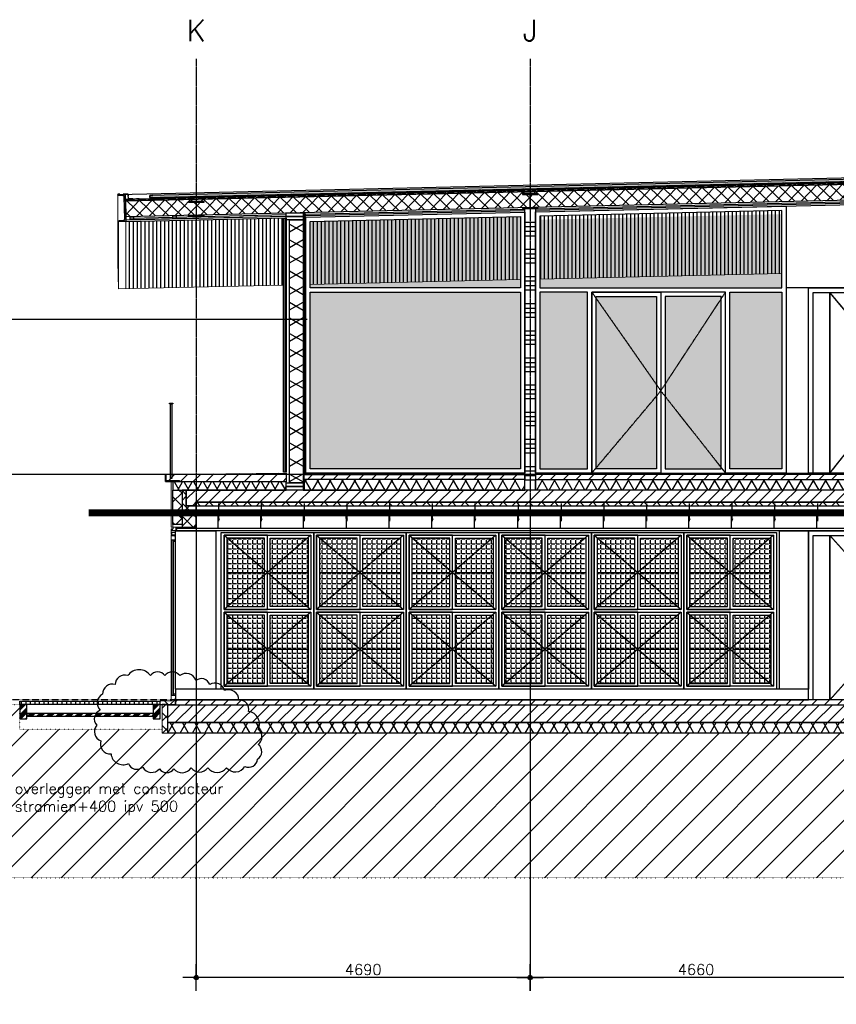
# Model space of a CAD drawing. Header units: millimetres. Extents: x -196137 to 115258, y -76805 to 9942.
# Tile 5 of 56: x -28768 to -17298, y -74082 to -60257. Entities that reach past the tile are written whole.
import ezdxf
from ezdxf.lldxf.tags import DXFTag

# ---------------------------------------------------------------- set-up
doc = ezdxf.new("R2010")
doc.units = ezdxf.units.MM
doc.header["$LTSCALE"] = 0.5
doc.header["$PDMODE"] = 3
doc.header["$PDSIZE"] = 100
for name, pattern in [('ACAD_ISO07W100', [3, 0, -3]), ('CENTER2', [28.575, 19.05, -3.175, 3.175, -3.175]), ('HIDDEN2', [4.7625, 3.175, -1.5875])]:
    doc.linetypes.add(name, pattern=pattern)
for name, color, linetype in [('arc. 251', 251, 'Continuous'), ('arc. 254', 254, 'Continuous'), ('arc. 9', 9, 'Continuous'), ('arc. maaiveld', 12, 'Continuous'), ('brandscheidingen', 250, 'Continuous'), ('inrichting terrein', 7, 'ACAD_ISO07W100'), ('maat 1.5mm', 210, 'Continuous'), ('pen 0.05mm', 7, 'Continuous'), ('pen 0.10mm', 6, 'Continuous'), ('pen 0.15mm', 1, 'Continuous'), ('pen 0.20mm', 2, 'Continuous'), ('pen 0.30mm', 3, 'Continuous'), ('stramien', 9, 'CENTER2'), ('tekst 3.0mm', 200, 'Continuous'), ('tekstblocks', 6, 'Continuous')]:
    doc.layers.add(name, color=color, linetype=linetype)
doc.layers.add('hulplijn', color=140, linetype='Continuous', plot=False)
doc.styles.add('1.5mm tekst', font='romans.shx', dxfattribs={"height": 1.5})
doc.styles.add('3.0mm tekst', font='romans.shx', dxfattribs={"height": 3})
doc.styles.get("Standard").update_dxf_attribs({"font": 'arial.ttf'})
tags = doc.linetypes.add('WBDBO30', pattern='A,12.7,-5.08,["30",Standard,S=3,R=0,X=-2.54,Y=-1.27],-6.35', length=24.13).pattern_tags.tags
tags[6] = DXFTag(74, 10)
doc.dimstyles.new('1.5mm maat', dxfattribs={"dimscale": 0, "dimtxt": 1.5, "dimasz": 0.75, "dimexe": 1.25, "dimexo": 0.625, "dimgap": 0.375, "dimtad": 1, "dimdec": 0, "dimtxsty": '1.5mm tekst', "dimblk": 'dot maatlijn-GVA', "dimcen": 2.5, "dimse1": 1, "dimse2": 1, "dimclrd": 7, "dimclrt": 256, "dimadec": 0, "dimazin": 0, "dimtfac": 1, "dimtdec": 0, "dimtmove": 0, "dimatfit": 3, "dimfxl": 1, "dimarcsym": 0})
pattern_1 = [(45, (-1501.06, -25000), (-89.80256, 89.80256), [])]
pattern_2 = [(45, (-1501.06, -24990), (-89.80256, 89.80256), [])]
pattern_3 = [(0, (0, 0), (0, 69.85), [50.8, -19.05]), (90, (0, 0), (-69.85, 4e-15), [50.8, -19.05])]
pattern_4 = [(90, (0, 0), (-55, 3e-15), [])]
pattern_5 = [(45, (-110719.87, -15), (-67.35192, 67.35192), []), (45, (-110697.415, -15), (-67.35192, 67.35192), []), (45, (-110674.96, -15), (-67.35192, 67.35192), []), (45, (-110652.51, -15), (-67.35192, 67.35192), [])]

# ---------------------------------------------------------------- blocks, each defined once
blk = doc.blocks.new('*U230')
at = {"layer": 'arc. 9'}
h = blk.add_hatch(dxfattribs=at)
h.set_pattern_fill('_USER', color=256, scale=149.952496, angle=59.9971, style=0, pattern_type=0)
h.set_pattern_definition([(59.9971, (33810.48, 149.97), (-129.8589, 74.9828), [])])
h.paths.add_polyline_path([(0, 0), (0, 150), (34489, 150), (34489, 0)])
h = blk.add_hatch(dxfattribs=at)
h.set_pattern_fill('_USER', color=256, scale=149.952496, angle=119.9971, style=0, pattern_type=0)
h.set_pattern_definition([(119.9971, (33810.48, 149.97), (-129.86644, -74.9697), [])])
h.paths.add_polyline_path([(0, 0), (0, 150), (34489, 150), (34489, 0)])
at = {"layer": 'pen 0.10mm'}
blk.add_lwpolyline([(0, 0), (0, 150), (34489, 150), (34489, 0)], close=True, dxfattribs=at)
blk = doc.blocks.new('*U268')
at = {"layer": 'arc. 9'}
h = blk.add_hatch(dxfattribs=at)
h.set_pattern_fill('_USER', color=256, scale=149.952496, angle=59.9971206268, style=0, pattern_type=0)
h.set_pattern_definition([(59.997, (2418.43, 149.97), (-129.859, 74.983), [])])
h.paths.add_polyline_path([(0, 0), (0, 150), (3097.000058, 150), (3097.000058, 0)])
h = blk.add_hatch(dxfattribs=at)
h.set_pattern_fill('_USER', color=256, scale=149.952496, angle=119.9971206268, style=0, pattern_type=0)
h.set_pattern_definition([(119.997, (2418.43, 149.97), (-129.866, -74.97), [])])
h.paths.add_polyline_path([(0, 0), (0, 150), (3097.000058, 150), (3097.000058, 0)])
at = {"layer": 'pen 0.10mm'}
blk.add_lwpolyline([(0, 0), (0, 150), (3097.000058, 150), (3097.000058, 0)], close=True, dxfattribs=at)
blk = doc.blocks.new('*U270')
at = {"layer": 'pen 0.05mm'}
blk.add_lwpolyline([(0, 0), (40, 0), (40, 3567), (0, 3567)], close=True, dxfattribs=at)
at = {"layer": 'pen 0.10mm'}
blk.add_lwpolyline([(12, 0), (15, 0), (15, 3567), (12, 3567)], close=True, dxfattribs=at)
blk = doc.blocks.new('*U184')
at = {"layer": 'arc. 9'}
h = blk.add_hatch(color=256, dxfattribs=at)
edge = h.paths.add_edge_path()
edge.add_line((-110, 0), (-110, -11))
edge.add_line((-110, -11), (-21.5, -11))
edge.add_arc((-21.5, -29), 18, 0, 90, ccw=False)
edge.add_line((-3.5, -29), (-3.5, -181))
edge.add_arc((-21.5, -181), 18, -90, 0, ccw=False)
edge.add_line((-21.5, -199), (-110, -199))
edge.add_line((-110, -199), (-110, -210))
edge.add_line((-110, -210), (110, -210))
edge.add_line((110, -210), (110, -199))
edge.add_line((110, -199), (21.5, -199))
edge.add_arc((21.5, -181), 18, 180, 270, ccw=False)
edge.add_line((3.5, -181), (3.5, -29))
edge.add_arc((21.5, -29), 18, 90, 180, ccw=False)
edge.add_line((21.5, -11), (110, -11))
edge.add_line((110, -11), (110, 0))
edge.add_line((110, 0), (-110, 0))
at = {"layer": 'pen 0.20mm'}
blk.add_lwpolyline([(-110, 0), (-110, -11), (-21.5, -11, -0.4142136), (-3.5, -29), (-3.5, -181, -0.4142136), (-21.5, -199), (-110, -199), (-110, -210), (110, -210), (110, -199), (21.5, -199, -0.4142136), (3.5, -181), (3.5, -29, -0.4142136), (21.5, -11), (110, -11), (110, 0)], format="xyb", close=True, dxfattribs=at)
blk = doc.blocks.new('dot maatlijn-GVA')
at = {"layer": 'maat 1.5mm'}
h = blk.add_hatch(color=7, dxfattribs=at)
edge = h.paths.add_edge_path()
edge.add_arc((0, 0), 0.4, 0, 360)
at = {"layer": 'maat 1.5mm', "color": 7}
for points in [[(0, 2.5), (0, -2.5)], [(-2.5, 0), (2.5, 0)]]:
    blk.add_lwpolyline(points, dxfattribs=at)
blk.add_circle((0, 0), 0.4, dxfattribs=at)
blk = doc.blocks.new('*D227')
at = {"layer": 'defpoints', "color": 0, "transparency": 16777216}
for p in [(-21598, -73707), (-16938, -73707), (-21598, -74082)]:
    blk.add_point(p, dxfattribs=at)
at = {"layer": 'maat 1.5mm', "color": 7, "lineweight": -2, "transparency": 16777216}
blk.add_line((-17013, -73707), (-21523, -73707), dxfattribs=at)
at = {"layer": 'maat 1.5mm', "color": 7, "lineweight": -2, "transparency": 16777216, "xscale": 75, "yscale": 75, "zscale": 75, "rotation": 180}
blk.add_blockref('dot maatlijn-GVA', (-21598, -73707), dxfattribs=at)
at = {"layer": 'maat 1.5mm', "color": 7, "lineweight": -2, "transparency": 16777216, "xscale": 75, "yscale": 75, "zscale": 75}
blk.add_blockref('dot maatlijn-GVA', (-16938, -73707), dxfattribs=at)
at = {"layer": 'maat 1.5mm', "transparency": 16777216, "insert": (-19268, -73595), "char_height": 150, "attachment_point": 5, "style": '1.5mm tekst'}
blk.add_mtext('4660', dxfattribs=at)
blk = doc.blocks.new('*D228')
at = {"layer": 'defpoints', "color": 0, "transparency": 16777216}
for p in [(-26288, -73707), (-26288, -73707), (-21598, -74082)]:
    blk.add_point(p, dxfattribs=at)
at = {"layer": 'maat 1.5mm', "color": 7, "lineweight": -2, "transparency": 16777216}
blk.add_line((-21673, -73707), (-26213, -73707), dxfattribs=at)
at = {"layer": 'maat 1.5mm', "color": 7, "lineweight": -2, "transparency": 16777216, "xscale": 75, "yscale": 75, "zscale": 75, "rotation": 180}
blk.add_blockref('dot maatlijn-GVA', (-26288, -73707), dxfattribs=at)
at = {"layer": 'maat 1.5mm', "color": 7, "lineweight": -2, "transparency": 16777216, "xscale": 75, "yscale": 75, "zscale": 75}
blk.add_blockref('dot maatlijn-GVA', (-21598, -73707), dxfattribs=at)
at = {"layer": 'maat 1.5mm', "transparency": 16777216, "insert": (-23943, -73595), "char_height": 150, "attachment_point": 5, "style": '1.5mm tekst'}
blk.add_mtext('4690', dxfattribs=at)
blk = doc.blocks.new('aanzicht teamlocker')
at = {"layer": 'arc. 9'}
h = blk.add_hatch(dxfattribs=at)
h.set_pattern_fill('ANGLE', color=256, scale=10)
h.set_pattern_definition(pattern_3)
h.paths.add_polyline_path([(80, 1160), (610, 1160), (610, 2120), (80, 2120)])
h = blk.add_hatch(dxfattribs=at)
h.set_pattern_fill('ANGLE', color=256, scale=10)
h.set_pattern_definition(pattern_3)
h.paths.add_polyline_path([(1220, 1160), (690, 1160), (690, 2120), (1220, 2120)])
h = blk.add_hatch(dxfattribs=at)
h.set_pattern_fill('ANGLE', color=256, scale=10)
h.set_pattern_definition(pattern_3)
h.paths.add_polyline_path([(80, 80), (610, 80), (610, 1040), (80, 1040)])
h = blk.add_hatch(dxfattribs=at)
h.set_pattern_fill('ANGLE', color=256, scale=10)
h.set_pattern_definition(pattern_3)
h.paths.add_polyline_path([(1220, 80), (690, 80), (690, 1040), (1220, 1040)])
at = {"layer": 'pen 0.05mm'}
for p, q in [((80, 1640), (610, 1640)), ((690, 1640), (1220, 1640)), ((80, 560), (610, 560)), ((690, 560), (1220, 560))]:
    blk.add_line(p, q, dxfattribs=at)
for points in [[(40, 2160), (650, 1640), (40, 1120)], [(1260, 2160), (650, 1640), (1260, 1120)], [(40, 1080), (650, 560), (40, 40)], [(1260, 1080), (650, 560), (1260, 40)]]:
    blk.add_lwpolyline(points, dxfattribs=at)
at = {"layer": 'pen 0.10mm'}
for points in [[(0, 2200), (1300, 2200), (1300, 0), (0, 0)], [(40, 1120), (40, 2160), (1260, 2160), (1260, 1120)], [(40, 1120), (650, 1120), (650, 2160), (40, 2160)], [(80, 1160), (610, 1160), (610, 2120), (80, 2120)], [(1260, 1120), (650, 1120), (650, 2160), (1260, 2160)], [(1220, 1160), (690, 1160), (690, 2120), (1220, 2120)], [(1260, 1080), (1260, 40), (40, 40), (40, 1080)], [(40, 40), (650, 40), (650, 1080), (40, 1080)], [(80, 80), (610, 80), (610, 1040), (80, 1040)], [(1260, 40), (650, 40), (650, 1080), (1260, 1080)], [(1220, 80), (690, 80), (690, 1040), (1220, 1040)]]:
    blk.add_lwpolyline(points, close=True, dxfattribs=at)
blk = doc.blocks.new('*U241')
at = {"layer": 'arc. 9'}
h = blk.add_hatch(color=256, dxfattribs=at)
h.dxf.hatch_style = 1
edge = h.paths.add_edge_path()
edge.add_line((14, -345), (14, -35))
edge.add_arc((30, -35), 16, 92.8624, 180, ccw=False)
edge.add_line((29, -19), (94, -16))
edge.add_arc((94, -8), 8, 272.8624, 360)
edge.add_line((102, -8), (102, 0))
edge.add_line((102, 0), (0, 0))
edge.add_line((0, 0), (0, -380))
edge.add_line((0, -380), (102, -380))
edge.add_line((102, -380), (102, -372))
edge.add_arc((94, -372), 8, 360, 447.1376)
edge.add_line((94, -364), (29, -361))
edge.add_arc((30, -345), 16, 180, 267.1376, ccw=False)
at = {"layer": 'pen 0.20mm', "linetype": 'ByBlock'}
blk.add_lwpolyline([(14, -345), (14, -35, -0.399656), (29, -19), (94, -16, 0.399656), (102, -8), (102, 0), (0, 0), (0, -380), (102, -380), (102, -372, 0.399656), (94, -364), (29, -361, -0.399656)], format="xyb", close=True, dxfattribs=at)
blk = doc.blocks.new('opsluitprofiel')
at = {"layer": 'arc. 9'}
h = blk.add_hatch(color=256, dxfattribs=at)
h.dxf.hatch_style = 1
h.paths.add_polyline_path([(0, 30), (0, 25), (1, 25), (1, 30)])
h.paths.add_polyline_path([(35, 40), (40, 40), (40, 39), (35, 39)])
h.paths.add_polyline_path([(20, 40), (25, 40), (25, 39), (20, 39)])
h.paths.add_polyline_path([(5, 40), (10, 40), (10, 39), (5, 39)])
h.paths.add_polyline_path([(0, 0), (0, -5), (1, -5), (1, 0)])
h.paths.add_polyline_path([(0, 15), (0, 10), (1, 10), (1, 15)])
h.paths.add_polyline_path([(116, -4), (121, -4), (121, -5), (116, -5)])
h.paths.add_polyline_path([(101, -4), (106, -4), (106, -5), (101, -5)])
h.paths.add_polyline_path([(86, -4), (91, -4), (91, -5), (86, -5)])
h.paths.add_polyline_path([(71, -4), (76, -4), (76, -5), (71, -5)])
h.paths.add_polyline_path([(56, -4), (61, -4), (61, -5), (56, -5)])
h.paths.add_polyline_path([(41, -4), (46, -4), (46, -5), (41, -5)])
h.paths.add_polyline_path([(26, -4), (31, -4), (31, -5), (26, -5)])
h.paths.add_polyline_path([(11, -4), (16, -4), (16, -5), (11, -5)])
at = {"layer": 'pen 0.05mm'}
blk.add_lwpolyline([(40, 40), (0, 40), (0, -5), (121, -5), (121, -4), (1, -4), (1, 39), (40, 39)], close=True, dxfattribs=at)
at = {"layer": 'pen 0.10mm'}
for points in [[(0, 30), (0, 25), (1, 25), (1, 30)], [(0, 15), (0, 10), (1, 10), (1, 15)], [(0, 0), (0, -5), (1, -5), (1, 0)], [(5, 40), (10, 40), (10, 39), (5, 39)], [(20, 40), (25, 40), (25, 39), (20, 39)], [(35, 40), (40, 40), (40, 39), (35, 39)], [(11, -4), (16, -4), (16, -5), (11, -5)], [(26, -4), (31, -4), (31, -5), (26, -5)], [(41, -4), (46, -4), (46, -5), (41, -5)], [(56, -4), (61, -4), (61, -5), (56, -5)], [(71, -4), (76, -4), (76, -5), (71, -5)], [(86, -4), (91, -4), (91, -5), (86, -5)], [(101, -4), (106, -4), (106, -5), (101, -5)], [(116, -4), (121, -4), (121, -5), (116, -5)]]:
    blk.add_lwpolyline(points, close=True, dxfattribs=at)
blk = doc.blocks.new('*U274')
at = {"layer": 'arc. 9'}
h = blk.add_hatch(dxfattribs=at)
h.set_pattern_fill('_USER', color=256, scale=189.939825, angle=59.9971, style=0, pattern_type=0)
h.set_pattern_definition([(59.997, (2833.9, 189.96), (-164.488, 94.978), [])])
h.paths.add_polyline_path([(0, 0), (0, 190), (3693, 190), (3693, 0)])
h = blk.add_hatch(dxfattribs=at)
h.set_pattern_fill('_USER', color=256, scale=189.939825, angle=119.9971, style=0, pattern_type=0)
h.set_pattern_definition([(119.997, (2833.9, 189.96), (-164.497, -94.962), [])])
h.paths.add_polyline_path([(0, 0), (0, 190), (3693, 190), (3693, 0)])
at = {"layer": 'pen 0.10mm'}
blk.add_lwpolyline([(0, 0), (0, 190), (3693, 190), (3693, 0)], close=True, dxfattribs=at)
blk = doc.blocks.new('aanzicht-liftdeur-verd')
at = {"layer": 'pen 0.05mm', "linetype": 'Continuous'}
for q in [(120, 0), (1020, 0)]:
    blk.add_line((140, 0), q, dxfattribs=at)
at = {"layer": 'pen 0.05mm'}
for points in [[(1400, 2600), (0, 2600), (0, 0), (1400, 0)], [(1100, 2533), (67, 2533), (67, 0), (1100, 0)], [(1333, 2533), (67, 2533), (67, 0), (1333, 0)]]:
    blk.add_lwpolyline(points, close=True, dxfattribs=at)
at = {"layer": 'pen 0.05mm', "linetype": 'HIDDEN2'}
blk.add_lwpolyline([(1100, 2533), (67, 1300), (1100, 0)], dxfattribs=at)
at = {"layer": 'pen 0.05mm', "linetype": 'Continuous'}
blk.add_lwpolyline([(1100, 0), (1333, 0), (1333, 2533), (1100, 2533)], close=True, dxfattribs=at)
blk = doc.blocks.new('*U284')
at = {"layer": 'arc. 9'}
h = blk.add_hatch(dxfattribs=at)
h.set_pattern_fill('_USER', color=256, scale=117.680078, angle=59.9971, style=0, pattern_type=0)
h.set_pattern_definition([(59.997, (1062.47, 117.69), (-101.911, 58.845), [])])
h.paths.add_polyline_path([(0, 0), (0, 118), (1595, 118), (1595, 0)])
h = blk.add_hatch(dxfattribs=at)
h.set_pattern_fill('_USER', color=256, scale=117.680078, angle=119.9971, style=0, pattern_type=0)
h.set_pattern_definition([(119.997, (1062.47, 117.69), (-101.917, -58.835), [])])
h.paths.add_polyline_path([(0, 0), (0, 118), (1595, 118), (1595, 0)])
at = {"layer": 'pen 0.10mm'}
blk.add_lwpolyline([(0, 0), (0, 118), (1595, 118), (1595, 0)], close=True, dxfattribs=at)
blk = doc.blocks.new('*U285')
at = {"layer": 'arc. 9'}
h = blk.add_hatch(dxfattribs=at)
h.set_pattern_fill('_USER', color=256, scale=149.952496, angle=59.9971, style=0, pattern_type=0)
h.set_pattern_definition([(59.99712, (42201.43, 149.97), (-129.8589, 74.9828), [])])
h.paths.add_polyline_path([(0, 0), (0, 150), (42880, 150), (42880, 0)])
h = blk.add_hatch(dxfattribs=at)
h.set_pattern_fill('_USER', color=256, scale=149.952496, angle=119.9971, style=0, pattern_type=0)
h.set_pattern_definition([(119.99712, (42201.43, 149.97), (-129.86644, -74.9697), [])])
h.paths.add_polyline_path([(0, 0), (0, 150), (42880, 150), (42880, 0)])
at = {"layer": 'pen 0.10mm'}
blk.add_lwpolyline([(0, 0), (0, 150), (42880, 150), (42880, 0)], close=True, dxfattribs=at)
blk = doc.blocks.new('aanzicht liftdeur')
at = {"layer": 'pen 0.05mm', "linetype": 'Continuous'}
for q in [(380, 0), (1280, 0)]:
    blk.add_line((1260, 0), q, dxfattribs=at)
at = {"layer": 'pen 0.05mm'}
for points in [[(0, 2375), (1400, 2375), (1400, 0), (0, 0)], [(67, 2308), (1333, 2308), (1333, 0), (67, 0)], [(300, 2308), (1333, 2308), (1333, 0), (300, 0)]]:
    blk.add_lwpolyline(points, close=True, dxfattribs=at)
at = {"layer": 'pen 0.05mm', "linetype": 'Continuous'}
blk.add_lwpolyline([(300, 0), (67, 0), (67, 2308), (300, 2308)], close=True, dxfattribs=at)
at = {"layer": 'pen 0.05mm', "linetype": 'HIDDEN2'}
blk.add_lwpolyline([(300, 2308), (1333, 1154), (300, 0)], dxfattribs=at)

msp = doc.modelspace()

# ---------------------------------------------------------------- hatches: boundary and pattern name
at = {"layer": 'arc. 251', "linetype": 'Continuous', "lineweight": 0}
h = msp.add_hatch(dxfattribs=at)
h.set_pattern_fill('ANSI34', color=256, scale=5)
h.set_pattern_definition([(45, (-112594.87, -15.06), (-67.35192, 67.35192), []), (45, (-112572.415, -15.06), (-67.35192, 67.35192), []), (45, (-112549.96, -15.06), (-67.35192, 67.35192), []), (45, (-112527.51, -15.06), (-67.35192, 67.35192), [])])
h.paths.add_polyline_path([(-28767.9, -70072.2), (-28667.9, -70072.2), (-28667.9, -69872.2), (-28767.9, -69872.2)])
h = msp.add_hatch(dxfattribs=at)
h.set_pattern_fill('ANSI34', color=256, scale=5)
h.set_pattern_definition(pattern_5)
h.paths.add_polyline_path([(-26892.9, -70072.1), (-26792.9, -70072.1), (-26792.9, -69872.1), (-26892.9, -69872.1)])
h = msp.add_hatch(dxfattribs=at)
h.set_pattern_fill('ANSI34', color=256, scale=5)
h.set_pattern_definition(pattern_5)
h.paths.add_polyline_path([(-28667.9, -70037.1), (-27292.9, -70037.1), (-27292.9, -69997.1), (-28667.9, -69997.1)])
h.paths.add_polyline_path([(-27292.9, -70037.1), (-26892.9, -70037.1), (-26892.9, -69997.1), (-27292.9, -69997.1)])
at = {"layer": 'arc. 254'}
h = msp.add_hatch(color=256, dxfattribs=at)
h.dxf.hatch_style = 1
h.paths.add_polyline_path([(-24687.9, -64022.1), (-24687.9, -63090), (-21732.9, -63021.9), (-21732.9, -64022.1)])
h = msp.add_hatch(color=256, dxfattribs=at)
h.dxf.hatch_style = 1
h.paths.add_polyline_path([(-21462.9, -64022.1), (-18062.9, -64022.1), (-18062.9, -62987.4), (-21462.9, -63065.7)])
h = msp.add_hatch(color=256, dxfattribs=at)
h.dxf.hatch_style = 1
h.paths.add_polyline_path([(-24687.9, -64082.1), (-21732.9, -64082.1), (-21732.9, -66562.1), (-24687.9, -66562.1)])
h = msp.add_hatch(color=256, dxfattribs=at)
h.dxf.hatch_style = 1
h.paths.add_polyline_path([(-20792.9, -64082.1), (-21462.9, -64082.1), (-21462.9, -66562.1), (-20792.9, -66562.1)])
h = msp.add_hatch(color=256, dxfattribs=at)
h.dxf.hatch_style = 1
h.paths.add_polyline_path([(-20672.9, -64142.1), (-19822.9, -64142.1), (-19822.9, -66562.1), (-20672.9, -66562.1)])
h = msp.add_hatch(color=256, dxfattribs=at)
h.dxf.hatch_style = 1
h.paths.add_polyline_path([(-19702.9, -66562.1), (-18912.9, -66562.1), (-18912.9, -64142.1), (-19702.9, -64142.1)])
h = msp.add_hatch(color=256, dxfattribs=at)
h.dxf.hatch_style = 1
h.paths.add_polyline_path([(-18792.9, -64082.1), (-18062.9, -64082.1), (-18062.9, -66562.1), (-18792.9, -66562.1)])
at = {"layer": 'arc. 9'}
h = msp.add_hatch(dxfattribs=at)
h.set_pattern_fill('ANSI37', color=256, scale=2, angle=1.31993)
h.set_pattern_definition([(46.319929, (-100883.6, -12762.2157), (-4.59236706, 4.38550622), []), (136.319929, (-100883.6, -12762.2157), (-4.38550622, -4.59236706), [])])
h.paths.add_polyline_path([(-26937.6, -62754.8), (-1782.1, -62175.1), (-1782.2, -62185.2), (-26937.4, -62764.8)])
h = msp.add_hatch(dxfattribs=at)
h.set_pattern_fill('ANSI37', color=256, scale=40, angle=1.31993)
h.set_pattern_definition([(46.31993, (24285.2, -19481.55), (-91.84734, 87.71012), []), (136.31993, (24285.2, -19481.55), (-87.71012, -91.84734), [])])
h.paths.add_polyline_path([(-27278.7, -63020.7), (-1784.9, -62433.3), (-1782.5, -62213.2), (-27283.8, -62800.7)])
h = msp.add_hatch(dxfattribs=at)
h.set_pattern_fill('_USER', color=256, scale=55, angle=90, pattern_type=0)
h.set_pattern_definition(pattern_4)
h.paths.add_polyline_path([(-27277.1, -63089.7), (-27277.1, -64033.4), (-26287.9, -64010.6), (-26287.9, -63066.9)])
h.paths.add_polyline_path([(-26287.9, -63066.9), (-26287.9, -64010.6), (-25062.9, -63982.4), (-25062.9, -63038.6)])
h = msp.add_hatch(dxfattribs=at)
h.set_pattern_fill('_USER', color=256, scale=55, angle=90, pattern_type=0)
h.set_pattern_definition(pattern_4)
h.paths.add_polyline_path([(-21732.9, -63905.7), (-21732.9, -63021.9), (-24687.9, -63090), (-24687.9, -63973.7)])
h.paths.add_polyline_path([(-18062.9, -63821.1), (-18062.9, -62937.4), (-21462.9, -63015.7), (-21462.9, -63899.4)])
h = msp.add_hatch(dxfattribs=at)
h.set_pattern_fill('ANSI34', color=256, scale=20, angle=315, style=0)
h.set_pattern_definition([(0, (-1501.06, -25000), (9e-14, 381), []), (0, (-1437.56, -25063.5), (9e-14, 381), []), (0, (-1374.06, -25127), (9e-14, 381), []), (0, (-1310.56, -25190.5), (9e-14, 381), [])])
h.paths.add_polyline_path([(-21522.9, -66862.1), (-21672.9, -66862.1), (-21672.9, -62909.7), (-21522.9, -62909.7)])
h = msp.add_hatch(dxfattribs=at)
h.set_pattern_fill('ANSI31', color=256, scale=40)
h.set_pattern_definition([(45, (0, -2.28), (-89.80256, 89.80256), [])])
h.paths.add_polyline_path([(-25022.9, -66744.4), (-26717.9, -66742.1), (-26717.9, -66642.1), (-25022.9, -66624.4)])
h = msp.add_hatch(dxfattribs=at)
h.set_pattern_fill('ANSI31', color=256, scale=40)
h.set_pattern_definition(pattern_2)
h.paths.add_polyline_path([(-21672.9, -66712.1), (-24769.9, -66712.1), (-24769.9, -66642.1), (-21672.9, -66642.1)])
h = msp.add_hatch(dxfattribs=at)
h.set_pattern_fill('ANSI31', color=256, scale=40)
h.set_pattern_definition(pattern_2)
h.paths.add_polyline_path([(-21522.9, -66712.1), (12966.2, -66712.1), (12966.2, -66642.1), (-21522.9, -66642.1)])
h = msp.add_hatch(dxfattribs=at)
h.set_pattern_fill('ANSI37', color=256, scale=40)
h.paths.add_polyline_path([(-26617.9, -66862.1), (-26487.9, -66862.1), (-26487.9, -67344.1), (-26617.9, -67344.1)])
h = msp.add_hatch(dxfattribs=at)
h.set_pattern_fill('ANSI37', color=256, scale=40)
h.set_pattern_definition([(45, (-48419.87, -25000), (-89.80256, 89.80256), []), (135, (-48419.87, -25000), (-89.80256, -89.80256), [])])
h.paths.add_polyline_path([(-26487.9, -67382.1), (-26287.9, -67382.1), (-26287.9, -67082.1), (-26427.9, -67082.1), (-26427.9, -66862.1), (-26487.9, -66862.1)])
h = msp.add_hatch(dxfattribs=at)
h.set_pattern_fill('ANSI31', color=256, scale=40)
h.set_pattern_definition(pattern_1)
h.paths.add_polyline_path([(-26427.9, -67082.1), (-26297.9, -67082.1), (-26297.9, -67032.1), (15722.1, -67032.1), (15722.1, -67082.1), (15852.1, -67082.1), (15852.1, -66862.1), (-26427.9, -66862.1)])
h = msp.add_hatch(dxfattribs=at)
h.set_pattern_fill('ANSI37', color=256, scale=40)
h.set_pattern_definition([(45, (-1501.06, -25000), (-89.80256, 89.80256), []), (135, (-1501.06, -25000), (-89.80256, -89.80256), [])])
h.paths.add_polyline_path([(-26297.9, -67082.1), (15722.1, -67082.1), (15722.1, -67032.1), (-26297.9, -67032.1)])
h = msp.add_hatch(dxfattribs=at)
h.set_pattern_fill('ANSI37', color=256, scale=40)
h.set_pattern_definition([(45, (-44448.87, -20), (-89.80256, 89.80256), []), (135, (-44448.87, -20), (-89.80256, -89.80256), [])])
h.paths.add_polyline_path([(-26797.9, -69872.1), (-26577.9, -69872.1), (-26577.9, -69807.1), (-26629.4, -69807.1), (-26629.4, -69821.1), (-26797.9, -69827.1)])
h = msp.add_hatch(dxfattribs=at)
h.set_pattern_fill('ANSI31', color=256, scale=40)
h.set_pattern_definition(pattern_1)
h.paths.add_polyline_path([(16002.1, -69807.1), (-26577.9, -69807.1), (-26577.9, -69877.1), (16002.1, -69877.1)])
h = msp.add_hatch(dxfattribs=at)
h.set_pattern_fill('LINE', color=256, scale=20, angle=90)
h.set_pattern_definition([(90, (150, -5), (-63.5, 4e-15), [])])
h.paths.add_polyline_path([(-28767.9, -69827.1), (-26797.9, -69827.1), (-26797.9, -69872.1), (-28767.9, -69872.2)])
h = msp.add_hatch(dxfattribs=at)
h.set_pattern_fill('ANSI37', color=256, scale=40)
h.set_pattern_definition([(45, (50, 6e-11), (-89.80256, 89.80256), []), (135, (50, 6e-11), (-89.80256, -89.80256), [])])
h.paths.add_polyline_path([(-26767.9, -70277.1), (-26687.9, -70277.1), (-26687.9, -69867.1), (-26767.9, -69867.1)])
h = msp.add_hatch(dxfattribs=at)
h.set_pattern_fill('ANSI31', color=256, scale=40)
h.set_pattern_definition([(45, (-1501.06, -24930), (-89.80256, 89.80256), [])])
h.paths.add_polyline_path([(-26687.9, -69877.1), (16112.1, -69877.1), (16112.1, -69877.1), (16112.1, -70127.1), (15577.1, -70127.1), (-15986.8, -70127.1), (-26687.9, -70127.1)])
at = {"layer": 'arc. maaiveld'}
h = msp.add_hatch(color=256, dxfattribs=at)
h.dxf.hatch_style = 1
h.paths.add_polyline_path([(-26937.6, -62754.8), (-1781.1, -62175.1), (-1781.8, -62145.1), (-26938.3, -62724.8)])
at = {"layer": 'inrichting terrein', "ltscale": 0.5}
h = msp.add_hatch(dxfattribs=at)
h.set_pattern_fill('_USER', color=256, scale=300, angle=45, style=0, pattern_type=0)
h.set_pattern_definition([(45, (0, 0), (-212.132, 212.132), [])])
h.paths.add_polyline_path([(27681.1, -69382.1), (27681.1, -69326.6), (26792.1, -69382.1), (25292.1, -69382.1), (18492.1, -69872.4), (17192.1, -69872.4), (17292.1, -70182.1), (16192.1, -70182.1), (16192.1, -70277.1), (15465.5, -70277.1), (-26762.7, -70277.1), (-26775.9, -70222.1), (-28767.9, -70222.1), (-28767.9, -70182.1), (-28767.9, -69877.1), (-31644.2, -69872.1), (-34556.8, -69877.1), (-34556.8, -72307.1), (27681.1, -72307.1)])

# ---------------------------------------------------------------- linework, layer by layer
at = {"layer": 'arc. 251'}
for points in [[(-28767.9, -70072.2), (-28667.9, -70072.2), (-28667.9, -69872.2), (-28767.9, -69872.2)], [(-26892.9, -70072.1), (-26792.9, -70072.1), (-26792.9, -69872.1), (-26892.9, -69872.1)], [(-28667.9, -70037.1), (-27292.9, -70037.1), (-27292.9, -69997.1), (-28667.9, -69997.1)], [(-27292.9, -70037.1), (-26892.9, -70037.1), (-26892.9, -69997.1), (-27292.9, -69997.1)]]:
    msp.add_lwpolyline(points, close=True, dxfattribs=at)
at = {"layer": 'arc. maaiveld'}
msp.add_lwpolyline([(-26937.6, -62754.8), (-1781.1, -62175.1), (-1781.8, -62145.1), (-26938.3, -62724.8)], close=True, dxfattribs=at)
at = {"layer": 'brandscheidingen', "linetype": 'WBDBO30', "const_width": 100}
msp.add_lwpolyline([(-27800, -67182.1), (16890, -67182.1)], dxfattribs=at)
at = {"layer": 'hulplijn'}
for points in [[(-27387.9, -62712.1), (-1781.5, -62122.1), (16812.1, -62952.1)], [(-26787.9, -66642.1), (-36404, -66642.1)], [(17868.4, -66642.1), (-27053.8, -66642.1)]]:
    msp.add_lwpolyline(points, dxfattribs=at)
msp.add_lwpolyline([(-27249.9, -69467.5, 0.5205671), (-27426.2, -69593.3, 0.5205671), (-27426.2, -69593.3, 0.5205671), (-27602.6, -69727.6, 0.5205671), (-27602.6, -69727.6, 0.5205671), (-27636.2, -69954.1, 0.5205671), (-27636.2, -69954.1, 0.5205671), (-27686.6, -70163.9, 0.5205671), (-27686.6, -70163.9, 0.5205671), (-27627.8, -70382.1, 0.5205671), (-27627.8, -70382.1, 0.5205671), (-27485, -70566.7, 0.5205671), (-27485, -70566.7, 0.5205671), (-27241.5, -70700.9, 0.5205671), (-27241.5, -70700.9, 0.5205671), (-27039.9, -70751.3, 0.5205671), (-27039.9, -70751.3, 0.5205671), (-26804.8, -70776.4, 0.5205671), (-26804.8, -70776.4, 0.5205671), (-26603.2, -70776.4, 0.5205671), (-26603.2, -70776.4, 0.5205671), (-26359.7, -70759.6, 0.5205671), (-26359.7, -70759.6, 0.5205671), (-26124.5, -70759.6, 0.5205671), (-26124.5, -70759.6, 0.5205671), (-25864.2, -70759.6, 0.5205671), (-25864.2, -70759.6, 0.5205671), (-25603.9, -70742.9, 0.5205671), (-25603.9, -70742.9, 0.5205671), (-25427.5, -70642.2, 0.5205671), (-25427.5, -70642.2, 0.5205671), (-25419.1, -70432.4, 0.5205671), (-25419.1, -70432.4, 0.5205671), (-25419.1, -70222.6, 0.5205671), (-25419.1, -70222.6, 0.5205671), (-25553.5, -69970.9, 0.5205671), (-25553.5, -69970.9, 0.5205671), (-25687.8, -69811.5, 0.5205671), (-25687.8, -69811.5, 0.5205671), (-25889.4, -69677.2, 0.5205671), (-25889.4, -69677.2, 0.5205671), (-26099.4, -69593.3, 0.5205671), (-26099.4, -69593.3, 0.5205671), (-26292.5, -69534.6, 0.5205671), (-26292.5, -69534.6, 0.5205671), (-26519.3, -69467.5, 0.5205671), (-26519.3, -69467.5, 0.5205671), (-26729.2, -69467.5, 0.5205671), (-26729.2, -69467.5, 0.5205671), (-26930.8, -69467.5, 0.5205671), (-26930.8, -69467.5, 0.5205671)], format="xyb", close=True, dxfattribs=at)
at = {"layer": 'inrichting terrein'}
msp.add_lwpolyline([(27681.1, -69382.1), (27681.1, -69326.6), (26792.1, -69382.1), (25292.1, -69382.1), (18492.1, -69872.4), (17192.1, -69872.4), (17292.1, -70182.1), (16192.1, -70182.1), (16192.1, -70277.1), (15465.5, -70277.1), (15465.5, -70277.1), (-26762.7, -70277.1), (-26762.7, -70277.1), (-26775.9, -70222.1), (-28767.9, -70222.1), (-28767.9, -70182.1), (-28767.9, -69877.1), (-31644.2, -69872.1), (-34556.8, -69877.1), (-34556.8, -72307.1), (27681.1, -72307.1)], close=True, dxfattribs=at)
at = {"layer": 'pen 0.05mm', "lineweight": 0}
for p, q in [((-27379.1, -64035.8), (-27379.1, -63092)), ((-27277.1, -64033.4), (-27277.1, -63089.7)), ((-21462.9, -63899.4), (-18062.9, -63821.1)), ((-24687.9, -63973.7), (-21732.9, -63905.7))]:
    msp.add_line(p, q, dxfattribs=at)
at = {"layer": 'pen 0.05mm'}
msp.add_line((-26572.9, -67397.1), (15912.1, -67397.1), dxfattribs=at)
at = {"layer": 'pen 0.05mm', "linetype": 'Continuous', "lineweight": 0}
for p, q in [((-26637.9, -67586.1), (-26637.9, -69721.1)), ((-26577.9, -69724.1), (-26577.9, -67583.1))]:
    msp.add_line(p, q, dxfattribs=at)
at = {"layer": 'pen 0.05mm'}
for points in [[(-21522.9, -62913.1), (-1785.2, -62458.3), (-1785.4, -62483.3), (-21522.9, -62938.1)], [(-21522.9, -66622.1), (-21522.9, -62957.1), (-18002.9, -62876), (-18002.9, -66622.1), (-18852.9, -66622.1), (-18852.9, -64082.1), (-20732.9, -64082.1), (-20732.9, -66622.1), (-21522.9, -66622.1)], [(-25022.9, -63018.7), (-27216.8, -63069.3), (-27217.3, -63044.3), (-25022.9, -62993.7)], [(-24747.9, -62987.4), (-21672.9, -62916.5)], [(-21672.9, -62941.5), (-24747.9, -63012.4)], [(-20732.9, -66622.1), (-20732.9, -64082.1), (-19762.9, -64082.1), (-19762.9, -66622.1), (-20732.9, -66622.1), (-20732.9, -66622.1)], [(-6687.9, -64022.1), (-18002.9, -64022.1)], [(-17387.9, -66622.1), (-16354.9, -65322.1), (-17387.9, -64089.1)], [(-17387.9, -69807.1), (-16354.9, -68653.1), (-17387.9, -67499.1)]]:
    msp.add_lwpolyline(points, dxfattribs=at)
at = {"layer": 'pen 0.05mm', "lineweight": 0}
msp.add_lwpolyline([(-27387.9, -62712.1), (-27387.9, -63655.9), (-27379.1, -64035.8), (-25062.9, -63982.4)], dxfattribs=at)
at = {"layer": 'pen 0.05mm'}
for points in [[(-24769.9, -66642.1), (-24756.9, -66642.1), (-24756.9, -62968.7), (-24769.9, -62968.7)], [(-24687.9, -64022.1), (-24687.9, -63090), (-21732.9, -63021.9), (-21732.9, -64022.1)], [(-21462.9, -64022.1), (-18062.9, -64022.1), (-18062.9, -62937.4), (-21462.9, -63015.7)], [(-24687.9, -64082.1), (-21732.9, -64082.1), (-21732.9, -66562.1), (-24687.9, -66562.1)], [(-20792.9, -64082.1), (-21462.9, -64082.1), (-21462.9, -66562.1), (-20792.9, -66562.1)], [(-20672.9, -64142.1), (-19822.9, -64142.1), (-19822.9, -66562.1), (-20672.9, -66562.1)], [(-19762.9, -66622.1), (-18852.9, -66622.1), (-18852.9, -64082.1), (-19762.9, -64082.1)], [(-19702.9, -66562.1), (-18912.9, -66562.1), (-18912.9, -64142.1), (-19702.9, -64142.1)], [(-18792.9, -64082.1), (-18062.9, -64082.1), (-18062.9, -66562.1), (-18792.9, -66562.1)]]:
    msp.add_lwpolyline(points, close=True, dxfattribs=at)
at = {"layer": 'pen 0.05mm', "linetype": 'HIDDEN2'}
for points in [[(-20732.9, -64082.1), (-19762.9, -65468.6), (-20732.9, -66622.1)], [(-18852.9, -66622.1), (-19762.9, -65468.6), (-18852.9, -64082.1)], [(-26487.9, -67162.7), (-26497.9, -67162.7), (-26497.9, -67237.2), (-26487.9, -67237.2)]]:
    msp.add_lwpolyline(points, dxfattribs=at)
msp.add_lwpolyline([(-26487.9, -67228.2), (-26494.1, -67228.2), (-26494.1, -67173.2), (-26487.9, -67173.2)], close=True, dxfattribs=at)
at = {"layer": 'pen 0.10mm', "linetype": 'HIDDEN2'}
for p, q in [((-21672.9, -66622.1), (-24747.9, -66622.1)), ((-21522.9, -66622.1), (12966.2, -66622.1))]:
    msp.add_line(p, q, dxfattribs=at)
at = {"layer": 'pen 0.10mm'}
for p, q in [((-25969.7, -67297.4), (-25969.7, -67048)), ((-25369.7, -67297.4), (-25369.7, -67048)), ((-24769.7, -67297.4), (-24769.7, -67048)), ((-24169.7, -67297.4), (-24169.7, -67048)), ((-23569.7, -67297.4), (-23569.7, -67048)), ((-22969.7, -67297.4), (-22969.7, -67048)), ((-22369.7, -67297.4), (-22369.7, -67048)), ((-21759.7, -67297.4), (-21759.7, -67048)), ((-21159.7, -67297.4), (-21159.7, -67048)), ((-20559.7, -67297.4), (-20559.7, -67048)), ((-19959.7, -67297.4), (-19959.7, -67048)), ((-19359.7, -67297.4), (-19359.7, -67048)), ((-18759.7, -67297.4), (-18759.7, -67048)), ((-18159.7, -67297.4), (-18159.7, -67048)), ((-17559.7, -67297.4), (-17559.7, -67048)), ((-25979.7, -67404.2), (-25979.7, -67163)), ((-25379.7, -67404.2), (-25379.7, -67163)), ((-24779.7, -67404.2), (-24779.7, -67163)), ((-24179.7, -67404.2), (-24179.7, -67163)), ((-23579.7, -67404.2), (-23579.7, -67163)), ((-22979.7, -67404.2), (-22979.7, -67163)), ((-22379.7, -67404.2), (-22379.7, -67163)), ((-21769.7, -67404.2), (-21769.7, -67163)), ((-21169.7, -67404.2), (-21169.7, -67163)), ((-20569.7, -67404.2), (-20569.7, -67163)), ((-19969.7, -67404.2), (-19969.7, -67163)), ((-19369.7, -67404.2), (-19369.7, -67163)), ((-18769.7, -67404.2), (-18769.7, -67163)), ((-18169.7, -67404.2), (-18169.7, -67163)), ((-17569.7, -67404.2), (-17569.7, -67163))]:
    msp.add_line(p, q, dxfattribs=at)
for points in [[(-27278.7, -63020.7), (-1784.9, -62433.3), (-1782.5, -62213.2), (-27283.8, -62800.7)], [(-24747.9, -63031.4), (-21672.9, -62960.5), (-21672.9, -66622.1), (-24747.9, -66622.1)], [(-26617.9, -66862.1), (-26487.9, -66862.1), (-26487.9, -67344.1), (-26617.9, -67344.1)]]:
    msp.add_lwpolyline(points, close=True, dxfattribs=at)
for points in [[(-25962.4, -67201.7), (-25984.7, -67211.7), (-25984.7, -67261.7), (-25962.4, -67271.7)], [(-25362.4, -67201.7), (-25384.7, -67211.7), (-25384.7, -67261.7), (-25362.4, -67271.7)], [(-24762.4, -67201.7), (-24784.7, -67211.7), (-24784.7, -67261.7), (-24762.4, -67271.7)], [(-24162.4, -67201.7), (-24184.7, -67211.7), (-24184.7, -67261.7), (-24162.4, -67271.7)], [(-23562.4, -67201.7), (-23584.7, -67211.7), (-23584.7, -67261.7), (-23562.4, -67271.7)], [(-22962.4, -67201.7), (-22984.7, -67211.7), (-22984.7, -67261.7), (-22962.4, -67271.7)], [(-22362.4, -67201.7), (-22384.7, -67211.7), (-22384.7, -67261.7), (-22362.4, -67271.7)], [(-21752.4, -67201.7), (-21774.7, -67211.7), (-21774.7, -67261.7), (-21752.4, -67271.7)], [(-21152.4, -67201.7), (-21174.7, -67211.7), (-21174.7, -67261.7), (-21152.4, -67271.7)], [(-20552.4, -67201.7), (-20574.7, -67211.7), (-20574.7, -67261.7), (-20552.4, -67271.7)], [(-19952.4, -67201.7), (-19974.7, -67211.7), (-19974.7, -67261.7), (-19952.4, -67271.7)], [(-19352.4, -67201.7), (-19374.7, -67211.7), (-19374.7, -67261.7), (-19352.4, -67271.7)], [(-18752.4, -67201.7), (-18774.7, -67211.7), (-18774.7, -67261.7), (-18752.4, -67271.7)], [(-18152.4, -67201.7), (-18174.7, -67211.7), (-18174.7, -67261.7), (-18152.4, -67271.7)], [(-17552.4, -67201.7), (-17574.7, -67211.7), (-17574.7, -67261.7), (-17552.4, -67271.7)]]:
    msp.add_lwpolyline(points, dxfattribs=at)
at = {"layer": 'pen 0.10mm', "linetype": 'Continuous', "lineweight": 0}
for points in [[(-26605.9, -67566.1), (-26605.9, -69741.1), (-26627.9, -69741.1), (-26627.9, -67566.1)], [(-26767.9, -70277.1), (-26687.9, -70277.1), (-26687.9, -69867.1), (-26767.9, -69867.1)]]:
    msp.add_lwpolyline(points, close=True, dxfattribs=at)
at = {"layer": 'pen 0.15mm'}
for points in [[(-27283.8, -62800.7), (-1782.5, -62213.2), (-1782.3, -62195.2), (-27284.2, -62782.7)], [(-26937.6, -62754.8), (-1782.1, -62175.1), (-1782.2, -62185.2), (-26937.4, -62764.8)], [(-27285.9, -62709.8), (-27247.9, -62708.9), (-27246.2, -62781.9), (-27284.2, -62782.7)], [(-27217.9, -63019.3), (-27169.6, -63018.2), (-27168.4, -63068.2), (-27216.8, -63069.3)], [(-26618.1, -63005.5), (-26569.7, -63004.4), (-26568.6, -63054.3), (-26616.9, -63055.5)], [(-24787.9, -66862.1), (-24769.9, -66862.1), (-24769.9, -62968.7), (-24787.9, -62968.7)], [(-26664.9, -65642), (-26614.9, -65642), (-26614.9, -65652), (-26664.9, -65652)], [(-26647.9, -65652), (-26631.9, -65652), (-26631.9, -66697.7), (-26647.9, -66697.7)], [(-25022.9, -66744.4), (-26717.9, -66742.1), (-26717.9, -66642.1), (-25022.9, -66624.4)], [(-21672.9, -66712.1), (-24769.9, -66712.1), (-24769.9, -66642.1), (-21672.9, -66642.1)], [(-21522.9, -66712.1), (12966.2, -66712.1), (12966.2, -66642.1), (-21522.9, -66642.1)], [(-26577.9, -67432.1), (-26010.9, -67432.1), (-26010.9, -69657.1), (-26577.9, -69657.1)], [(-26572.9, -67392.1), (-26572.9, -67428.1), (-26552.9, -67428.1), (-26552.9, -67427.1), (-26571.9, -67427.1), (-26571.9, -67392.1)], [(-26571.9, -67427.1), (15996.1, -67427.1), (15996.1, -67402.1), (-26571.9, -67402.1)], [(-18094.9, -67432.1), (-17687.9, -67432.1), (-17687.9, -69657.1), (-18094.9, -69657.1)], [(-26577.9, -69807.1), (-17687.9, -69807.1), (-17687.9, -69657.1), (-26577.9, -69657.1)], [(-26797.9, -69872.1), (-26577.9, -69872.1), (-26577.9, -69807.1), (-26629.4, -69807.1), (-26629.4, -69821.1), (-26797.9, -69827.1)], [(16002.1, -69807.1), (-26577.9, -69807.1), (-26577.9, -69877.1), (16002.1, -69877.1)], [(-28767.9, -69827.1), (-26797.9, -69827.1), (-26797.9, -69872.1), (-28767.9, -69872.2)]]:
    msp.add_lwpolyline(points, close=True, dxfattribs=at)
for points in [[(-21522.9, -62957.1), (-1785.6, -62502.3), (-1785.4, -62483.3), (-21522.9, -62938.1)], [(-25022.9, -63018.7), (-27277.6, -63070.7), (-27277.1, -63089.7), (-25022.9, -63037.7)], [(-21672.9, -62941.5), (-24747.9, -63012.4)], [(-24747.9, -63031.4), (-21672.9, -62960.5)], [(-26627.9, -67407.1), (-26627.9, -67427.1), (-26572.9, -67427.1)]]:
    msp.add_lwpolyline(points, dxfattribs=at)
at = {"layer": 'pen 0.15mm', "linetype": 'Continuous', "lineweight": 0, "flags": 128}
for points in [[(-26637.9, -66744.4), (-26617.9, -66744.4), (-26617.9, -67382.1), (-26637.9, -67382.1)], [(-26637.9, -67407.1), (-26632.9, -67407.1), (-26632.9, -67432.1), (-26577.9, -67432.1), (-26577.9, -67458.1), (-26632.9, -67458.1), (-26632.9, -67483.1), (-26637.9, -67483.1)], [(-26632.9, -67458.1), (-26577.9, -67458.1), (-26577.9, -67508.1), (-26582.9, -67508.1), (-26582.9, -67489.6), (-26632.9, -67489.6)], [(-26627.9, -67407.1), (-26610.9, -67407.1), (-26610.9, -67382.1), (-26572.9, -67382.1), (-26572.9, -67427.1), (-26627.9, -67427.1)], [(-26487.9, -67382.1), (-26617.9, -67382.1), (-26617.9, -67344.1), (-26487.9, -67344.1)], [(-26637.9, -67488.1), (-26632.9, -67488.1), (-26632.9, -67506.1), (-26586.4, -67506.1), (-26586.4, -67513.1), (-26577.9, -67513.1), (-26577.9, -67561.1), (-26632.9, -67561.1), (-26632.9, -67586.1), (-26637.9, -67586.1)], [(-26637.9, -69819.1), (-26632.9, -69819.1), (-26632.9, -69801.1), (-26586.4, -69801.1), (-26586.4, -69794.1), (-26577.9, -69794.1), (-26577.9, -69746.1), (-26632.9, -69746.1), (-26632.9, -69721.1), (-26637.9, -69721.1)]]:
    msp.add_lwpolyline(points, close=True, dxfattribs=at)
at = {"layer": 'pen 0.15mm', "linetype": 'Continuous', "lineweight": 0}
for points in [[(-26577.9, -67561.1), (-26577.9, -67583.1), (-26599.9, -67583.1), (-26599.9, -67561.1)], [(-26577.9, -69746.1), (-26577.9, -69724.1), (-26599.9, -69724.1), (-26599.9, -69746.1)]]:
    msp.add_lwpolyline(points, close=True, dxfattribs=at)
at = {"layer": 'pen 0.20mm', "linetype": 'HIDDEN2'}
msp.add_line((27681.1, -69807.1), (-34556.8, -69807.1), dxfattribs=at)
at = {"layer": 'pen 0.20mm'}
msp.add_lwpolyline([(-18002.9, -62876), (-18002.9, -66622.1), (-17687.9, -66622.1), (-17687.9, -64022.1), (-16287.9, -64022.1), (-16287.9, -66622.1), (-6687.9, -66622.1), (-6687.9, -65722.1)], dxfattribs=at)
for points in [[(-24787.9, -63018.7), (-25022.9, -63018.7), (-25022.9, -62968.7), (-24787.9, -62968.7)], [(-24787.9, -63068.7), (-25022.9, -63068.7), (-25022.9, -63018.7), (-24787.9, -63018.7)], [(-21522.9, -66862.1), (-21672.9, -66862.1), (-21672.9, -62909.7), (-21522.9, -62909.7)], [(-24787.9, -66812.1), (-25022.9, -66812.1), (-25022.9, -66762.1), (-24787.9, -66762.1)], [(-26487.9, -67382.1), (-26287.9, -67382.1), (-26287.9, -67082.1), (-26427.9, -67082.1), (-26427.9, -66862.1), (-26487.9, -66862.1)], [(-26427.9, -67082.1), (-26297.9, -67082.1), (-26297.9, -67032.1), (15722.1, -67032.1), (15722.1, -67082.1), (15852.1, -67082.1), (15852.1, -66862.1), (-26427.9, -66862.1)], [(-24787.9, -66862.1), (-25022.9, -66862.1), (-25022.9, -66812.1), (-24787.9, -66812.1)], [(-26687.9, -69877.1), (-26687.9, -69877.1), (-26687.9, -69877.1), (-26687.9, -69877.1), (-26687.9, -69877.1), (-26687.9, -69877.1), (16112.1, -69877.1), (16112.1, -69877.1), (16112.1, -69877.1), (16112.1, -69877.1), (16112.1, -70127.1), (15577.1, -70127.1), (15577.1, -70127.1), (-15986.8, -70127.1), (-15986.8, -70127.1), (-26687.9, -70127.1), (-26687.9, -70127.1), (-26687.9, -70127.1), (-26687.9, -70127.1), (-26687.9, -69877.1), (-26687.9, -69877.1), (-26687.9, -69877.1)]]:
    msp.add_lwpolyline(points, close=True, dxfattribs=at)
at = {"layer": 'pen 0.20mm', "linetype": 'ByBlock'}
msp.add_lwpolyline([(-26717.9, -66742.1), (-26517.9, -66742.1), (-26517.9, -66737.6, 0.4142136), (-26521.4, -66734.1), (-26703.4, -66734.1, -0.4142136), (-26709.9, -66727.6), (-26709.9, -66645.6, 0.4142136), (-26713.4, -66642.1), (-26717.9, -66642.1)], format="xyb", close=True, dxfattribs=at)
at = {"layer": 'pen 0.30mm', "linetype": 'HIDDEN2'}
msp.add_line((-27241.3, -62776.8), (-1782.3, -62190.2), dxfattribs=at)
for points in [[(-27244.9, -62708.8), (-27244.9, -62708.8), (-27243.3, -62778.8), (-1782.3, -62192.2), (16666.2, -63015.7), (16669.3, -62945.7), (16669.3, -62945.7)], [(-27091.4, -62771.3), (-27241.4, -62774.8), (-27243, -62705.8), (-27387.9, -62709.1)]]:
    msp.add_lwpolyline(points, dxfattribs=at)
at = {"layer": 'pen 0.30mm'}
msp.add_lwpolyline([(-26297.9, -67082.1), (15722.1, -67082.1), (15722.1, -67032.1), (-26297.9, -67032.1)], close=True, dxfattribs=at)
at = {"layer": 'stramien'}
for p, q in [((-26287.9, -60807.1), (-26287.9, -73707.1)), ((-21597.9, -60807.1), (-21597.9, -73707.1))]:
    msp.add_line(p, q, dxfattribs=at)
at = {"layer": 'tekstblocks'}
msp.add_lwpolyline([(-32791.9, -64464.1), (-24728.9, -64464.1)], dxfattribs=at)

# ---------------------------------------------------------------- block references
at = {"xscale": -1}
for name, p, rotation in [('*U241', (-27285.9, -62709.8), 1.319929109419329), ('*U284', (-25022.9, -66862.1), 359.999999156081), ('*U268', (-21672.9, -66862.1), 359.999999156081)]:
    msp.add_blockref(name, p, dxfattribs=dict(at, rotation=rotation))
for name, p, rotation in [('opsluitprofiel', (-26938.4, -62763.8), 1.319929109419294), ('*U274', (-24787.9, -66762.1), 90.00000084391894), ('*U230', (-21522.9, -66862.1), 8.439190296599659e-07), ('*U285', (-26687.9, -70277.1), 8.439190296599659e-07)]:
    msp.add_blockref(name, p, dxfattribs=dict(rotation=rotation))
for name, p in [('*U184', (-21597.9, -62699.7)), ('*U184', (-26287.9, -62807.8)), ('aanzicht teamlocker', (-25937.9, -69657.1)), ('aanzicht teamlocker', (-24637.9, -69657.1)), ('aanzicht teamlocker', (-23337.9, -69657.1)), ('aanzicht teamlocker', (-22037.9, -69657.1)), ('aanzicht teamlocker', (-20737.9, -69657.1)), ('aanzicht teamlocker', (-19437.9, -69657.1)), ('aanzicht liftdeur', (-17687.9, -69807.1))]:
    msp.add_blockref(name, p)
msp.add_blockref('*U270', (-25022.9, -66612.1), dxfattribs=at)
at = {"layer": 'pen 0.05mm', "xscale": -1}
msp.add_blockref('aanzicht-liftdeur-verd', (-16287.9, -66622.1), dxfattribs=at)

# ---------------------------------------------------------------- texts
at = {"layer": 'hulplijn', "insert": (-28838.1, -70976.6), "char_height": 150, "width": 3986.844, "attachment_point": 1, "style": '1.5mm tekst'}
msp.add_mtext('overleggen met constructeur stramien+400 ipv 500', dxfattribs=at)
at = {"layer": 'tekst 3.0mm', "char_height": 300, "width": 763.995, "attachment_point": 8, "style": '3.0mm tekst'}
for s, insert in [('K', (-26287.9, -60557.1)), ('J', (-21597.9, -60557.1))]:
    msp.add_mtext(s, dxfattribs=dict(at, insert=insert))

# ---------------------------------------------------------------- dimensions: what is measured, and where the dimension line sits
at = {"layer": 'maat 1.5mm'}
for base, p1, p2, picture, middle in [((-26287.9, -73707.1), (-21597.9, -74082.1), (-26287.9, -73707.1), '*D228', (-23942.9, -73594.6)), ((-21597.9, -73707.1), (-16937.9, -73707.1), (-21597.9, -74082.1), '*D227', (-19267.9, -73594.6))]:
    dim = msp.add_linear_dim(base=base, p1=p1, p2=p2, angle=180, dimstyle='1.5mm maat', dxfattribs=at)
    dim.commit()
    dim.dimension.update_dxf_attribs({"geometry": picture, "text_midpoint": middle})

doc.saveas('drawing.dxf')
